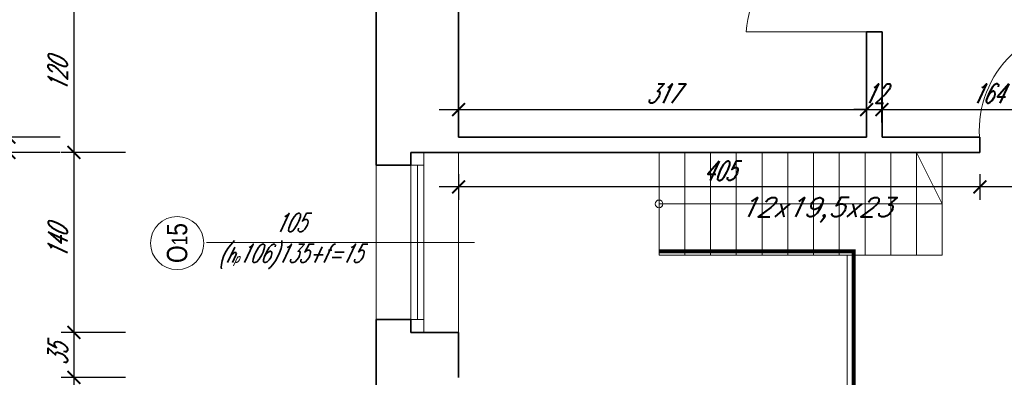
# Model space of a CAD drawing. Header units: millimetres. Extents: x 402 to 79005, y -7782 to 89952.
# Tile 252 of 256: x 26510 to 27275, y 37839 to 38118. Entities that reach past the tile are written whole.
import ezdxf

# ---------------------------------------------------------------- set-up
doc = ezdxf.new("R2010")
doc.units = ezdxf.units.MM
doc.header["$LTSCALE"] = 10
doc.layers.get('0').update_dxf_attribs({"lineweight": 0})
doc.layers.get('Defpoints').update_dxf_attribs({"color": 253})
for name, color, linetype, lineweight in [('01 parter - ściany', 253, 'Continuous', 35), ('03-01_okna', 253, 'Continuous', 15), ('03-02_schody', 253, 'Continuous', 5), ('03_drzwi', 253, 'Continuous', 15), ('04-1_widok', 253, 'Continuous', 5), ('05-01_wymiary', 253, 'Continuous', 5), ('05-03_opis', 253, 'Continuous', 5)]:
    doc.layers.add(name, color=color, linetype=linetype, lineweight=lineweight)
doc.styles.add('ariel', font='ARIAL.TTF', dxfattribs={"width": 0.8})
doc.styles.add('ariel_wym', font='simplex.shx', dxfattribs={"width": 0.65, "oblique": 25})
doc.dimstyles.new('ariel 50', dxfattribs={"dimtxt": 15, "dimasz": 10, "dimexe": 10, "dimexo": 0, "dimgap": 5, "dimtad": 1, "dimdec": 1, "dimrnd": 0.5, "dimtxsty": 'ariel_wym', "dimblk": 'ARCHTICK', "dimcen": 2.5, "dimdle": 15, "dimazin": 0, "dimtfac": 1, "dimtdec": 1, "dimtix": 1, "dimtmove": 0, "dimatfit": 3, "dimldrblk": 'DOT', "dimfxl": 0, "dimarcsym": 0})
doc.dimstyles.new('ariel 50 wnętrze', dxfattribs={"dimtxt": 15, "dimasz": 10, "dimexe": 10, "dimexo": 0, "dimgap": 5, "dimtad": 1, "dimdec": 1, "dimrnd": 0.5, "dimtxsty": 'ariel_wym', "dimblk": 'ARCHTICK', "dimcen": 2.5, "dimdle": 15, "dimazin": 0, "dimtfac": 1, "dimtdec": 1, "dimtix": 1, "dimtmove": 0, "dimatfit": 3, "dimldrblk": 'DOT', "dimfxl": 0, "dimarcsym": 0})

# ---------------------------------------------------------------- blocks, each defined once
blk = doc.blocks.new('_ArchTick')
at = {"color": 0, "linetype": 'ByBlock', "const_width": 0.15}
blk.add_lwpolyline([(-0.5, -0.5), (0.5, 0.5)], dxfattribs=at)
blk = doc.blocks.new('*D152')
at = {"layer": '05-01_wymiary', "color": 0, "lineweight": -2}
for p, q in [((26551.91, 38149.3), (26551.91, 37999.3)), ((26591.91, 38134.3), (26541.91, 38134.3)), ((26591.91, 38014.3), (26541.91, 38014.3))]:
    blk.add_line(p, q, dxfattribs=at)
at = {"layer": 'Defpoints', "color": 0}
for p in [(26850.83, 38134.3), (26551.91, 38014.3), (26850.83, 38014.3)]:
    blk.add_point(p, dxfattribs=at)
at = {"layer": '05-01_wymiary', "color": 0, "lineweight": -2, "xscale": 10, "yscale": 10, "zscale": 10}
for p, rotation in [((26551.91, 38134.3), 90), ((26551.91, 38014.3), 270)]:
    blk.add_blockref('_ArchTick', p, dxfattribs=dict(at, rotation=rotation))
at = {"layer": '05-01_wymiary', "color": 0, "insert": (26539.41, 38074.3), "char_height": 15, "attachment_point": 5, "rotation": 90, "style": 'ariel_wym'}
blk.add_mtext('120', dxfattribs=at)
blk = doc.blocks.new('_Dot')
at = {"color": 0, "linetype": 'ByBlock', "lineweight": -2}
blk.add_line((-0.5, 0), (-1, 0), dxfattribs=at)
at = {"color": 0, "linetype": 'ByBlock', "const_width": 0.5}
blk.add_lwpolyline([(-0.25, 0, 1), (0.25, 0, 1)], format="xyb", close=True, dxfattribs=at)
blk = doc.blocks.new('*D153')
at = {"layer": '05-01_wymiary', "color": 0, "lineweight": -2}
for p, q in [((26551.91, 38029.3), (26551.91, 37859.3)), ((26591.91, 38014.3), (26541.91, 38014.3)), ((26591.91, 37874.3), (26541.91, 37874.3))]:
    blk.add_line(p, q, dxfattribs=at)
at = {"layer": 'Defpoints', "color": 0}
for p in [(26850.83, 38014.3), (26551.91, 37874.3), (26850.83, 37874.3)]:
    blk.add_point(p, dxfattribs=at)
at = {"layer": '05-01_wymiary', "color": 0, "lineweight": -2, "xscale": 10, "yscale": 10, "zscale": 10}
for p, rotation in [((26551.91, 38014.3), 90), ((26551.91, 37874.3), 270)]:
    blk.add_blockref('_ArchTick', p, dxfattribs=dict(at, rotation=rotation))
at = {"layer": '05-01_wymiary', "color": 0, "insert": (26539.41, 37944.3), "char_height": 15, "attachment_point": 5, "rotation": 90, "style": 'ariel_wym'}
blk.add_mtext('140', dxfattribs=at)
blk = doc.blocks.new('*D154')
at = {"layer": '05-01_wymiary', "color": 0, "lineweight": -2}
for p, q in [((26551.91, 37889.3), (26551.91, 37824.3)), ((26591.91, 37874.3), (26541.91, 37874.3)), ((26591.91, 37839.3), (26541.91, 37839.3))]:
    blk.add_line(p, q, dxfattribs=at)
at = {"layer": 'Defpoints', "color": 0}
for p in [(26850.83, 37874.3), (26551.91, 37839.3), (26850.83, 37839.3)]:
    blk.add_point(p, dxfattribs=at)
at = {"layer": '05-01_wymiary', "color": 0, "lineweight": -2, "xscale": 10, "yscale": 10, "zscale": 10}
for p, rotation in [((26551.91, 37874.3), 90), ((26551.91, 37839.3), 270)]:
    blk.add_blockref('_ArchTick', p, dxfattribs=dict(at, rotation=rotation))
at = {"layer": '05-01_wymiary', "color": 0, "insert": (26539.41, 37856.8), "char_height": 15, "attachment_point": 5, "rotation": 90, "style": 'ariel_wym'}
blk.add_mtext('35', dxfattribs=at)
blk = doc.blocks.new('*D155')
at = {"layer": '05-01_wymiary', "color": 0, "lineweight": -2}
for p, q in [((26551.91, 37854.3), (26551.91, 37684.3)), ((26591.91, 37839.3), (26541.91, 37839.3)), ((26591.91, 37699.3), (26541.91, 37699.3))]:
    blk.add_line(p, q, dxfattribs=at)
at = {"layer": 'Defpoints', "color": 0}
for p in [(26850.83, 37839.3), (26551.91, 37699.3), (26850.83, 37699.3)]:
    blk.add_point(p, dxfattribs=at)
at = {"layer": '05-01_wymiary', "color": 0, "lineweight": -2, "xscale": 10, "yscale": 10, "zscale": 10}
for p, rotation in [((26551.91, 37839.3), 90), ((26551.91, 37699.3), 270)]:
    blk.add_blockref('_ArchTick', p, dxfattribs=dict(at, rotation=rotation))
at = {"layer": '05-01_wymiary', "color": 0, "insert": (26539.41, 37769.3), "char_height": 15, "attachment_point": 5, "rotation": 90, "style": 'ariel_wym'}
blk.add_mtext('140', dxfattribs=at)
blk = doc.blocks.new('*D158')
at = {"layer": '05-01_wymiary', "color": 0, "lineweight": -2}
for p, q in [((26501.37, 38295.21), (26501.37, 38011.3)), ((26541.37, 38280.21), (26491.37, 38280.21)), ((26541.37, 38026.3), (26491.37, 38026.3))]:
    blk.add_line(p, q, dxfattribs=at)
at = {"layer": 'Defpoints', "color": 0}
for p in [(26850.83, 38280.21), (26501.37, 38026.3), (26850.83, 38026.3)]:
    blk.add_point(p, dxfattribs=at)
at = {"layer": '05-01_wymiary', "color": 0, "lineweight": -2, "xscale": 10, "yscale": 10, "zscale": 10}
for p, rotation in [((26501.37, 38280.21), 90), ((26501.37, 38026.3), 270)]:
    blk.add_blockref('_ArchTick', p, dxfattribs=dict(at, rotation=rotation))
at = {"layer": '05-01_wymiary', "color": 0, "insert": (26488.87, 38153.25), "char_height": 15, "attachment_point": 5, "rotation": 90, "style": 'ariel_wym'}
blk.add_mtext('254', dxfattribs=at)
blk = doc.blocks.new('*D159')
at = {"layer": '05-01_wymiary', "color": 0, "lineweight": -2}
for p, q in [((26501.37, 38026.3), (26501.37, 38036.3)), ((26541.37, 38026.3), (26491.37, 38026.3)), ((26501.37, 38026.3), (26501.37, 38014.3)), ((26541.37, 38014.3), (26491.37, 38014.3)), ((26501.37, 38014.3), (26501.37, 38004.3))]:
    blk.add_line(p, q, dxfattribs=at)
at = {"layer": 'Defpoints', "color": 0}
for p in [(26850.83, 38026.3), (26501.37, 38014.3), (26850.83, 38014.3)]:
    blk.add_point(p, dxfattribs=at)
at = {"layer": '05-01_wymiary', "color": 0, "lineweight": -2, "xscale": 10, "yscale": 10, "zscale": 10}
for p, rotation in [((26501.37, 38026.3), 270), ((26501.37, 38014.3), 90)]:
    blk.add_blockref('_ArchTick', p, dxfattribs=dict(at, rotation=rotation))
at = {"layer": '05-01_wymiary', "color": 0, "insert": (26488.87, 38020.3), "char_height": 15, "attachment_point": 5, "rotation": 90, "style": 'ariel_wym'}
blk.add_mtext('12', dxfattribs=at)
blk = doc.blocks.new('*D300')
at = {"layer": '05-01_wymiary', "color": 0, "lineweight": -2}
for p, q in [((26850.83, 38037.61), (26850.83, 38057.61)), ((27167.83, 38037.61), (27167.83, 38057.61)), ((26835.83, 38047.61), (27182.83, 38047.61))]:
    blk.add_line(p, q, dxfattribs=at)
at = {"layer": 'Defpoints', "color": 0}
for p in [(27167.83, 38047.61), (26850.83, 38026.3), (27167.83, 38026.3)]:
    blk.add_point(p, dxfattribs=at)
at = {"layer": '05-01_wymiary', "color": 0, "lineweight": -2, "xscale": 10, "yscale": 10, "zscale": 10, "rotation": 180}
blk.add_blockref('_ArchTick', (26850.83, 38047.61), dxfattribs=at)
at = {"layer": '05-01_wymiary', "color": 0, "lineweight": -2, "xscale": 10, "yscale": 10, "zscale": 10}
blk.add_blockref('_ArchTick', (27167.83, 38047.61), dxfattribs=at)
at = {"layer": '05-01_wymiary', "color": 0, "insert": (27009.33, 38060.11), "char_height": 15, "attachment_point": 5, "style": 'ariel_wym'}
blk.add_mtext('317', dxfattribs=at)
blk = doc.blocks.new('*D301')
at = {"layer": '05-01_wymiary', "color": 0, "lineweight": -2}
for p, q in [((27167.83, 38037.61), (27167.83, 38057.61)), ((27179.83, 38037.61), (27179.83, 38057.61)), ((27167.83, 38047.61), (27157.83, 38047.61)), ((27167.83, 38047.61), (27179.83, 38047.61)), ((27179.83, 38047.61), (27189.83, 38047.61))]:
    blk.add_line(p, q, dxfattribs=at)
at = {"layer": 'Defpoints', "color": 0}
for p in [(27179.83, 38047.61), (27167.83, 38026.3), (27179.83, 38026.3)]:
    blk.add_point(p, dxfattribs=at)
at = {"layer": '05-01_wymiary', "color": 0, "lineweight": -2, "xscale": 10, "yscale": 10, "zscale": 10}
blk.add_blockref('_ArchTick', (27167.83, 38047.61), dxfattribs=at)
at = {"layer": '05-01_wymiary', "color": 0, "lineweight": -2, "xscale": 10, "yscale": 10, "zscale": 10, "rotation": 180}
blk.add_blockref('_ArchTick', (27179.83, 38047.61), dxfattribs=at)
at = {"layer": '05-01_wymiary', "color": 0, "insert": (27173.83, 38060.11), "char_height": 15, "attachment_point": 5, "style": 'ariel_wym'}
blk.add_mtext('12', dxfattribs=at)
blk = doc.blocks.new('*D302')
at = {"layer": '05-01_wymiary', "color": 0, "lineweight": -2}
for p, q in [((27179.83, 38037.61), (27179.83, 38057.61)), ((27343.9, 38037.61), (27343.9, 38057.61)), ((27164.83, 38047.61), (27358.9, 38047.61))]:
    blk.add_line(p, q, dxfattribs=at)
at = {"layer": 'Defpoints', "color": 0}
for p in [(27343.9, 38047.61), (27179.83, 38026.3), (27343.9, 38028.1)]:
    blk.add_point(p, dxfattribs=at)
at = {"layer": '05-01_wymiary', "color": 0, "lineweight": -2, "xscale": 10, "yscale": 10, "zscale": 10, "rotation": 180}
blk.add_blockref('_ArchTick', (27179.83, 38047.61), dxfattribs=at)
at = {"layer": '05-01_wymiary', "color": 0, "lineweight": -2, "xscale": 10, "yscale": 10, "zscale": 10}
blk.add_blockref('_ArchTick', (27343.9, 38047.61), dxfattribs=at)
at = {"layer": '05-01_wymiary', "color": 0, "insert": (27261.87, 38060.11), "char_height": 15, "attachment_point": 5, "style": 'ariel_wym'}
blk.add_mtext('164', dxfattribs=at)
blk = doc.blocks.new('*D306')
at = {"layer": '05-01_wymiary', "color": 0, "lineweight": -2}
for p, q in [((27255.9, 37997.49), (27255.9, 37977.49)), ((27343.9, 37997.49), (27343.9, 37977.49)), ((27358.9, 37987.49), (27240.9, 37987.49))]:
    blk.add_line(p, q, dxfattribs=at)
at = {"layer": 'Defpoints', "color": 0}
for p in [(27255.9, 38014.3), (27343.9, 38014.3), (27255.9, 37987.49)]:
    blk.add_point(p, dxfattribs=at)
at = {"layer": '05-01_wymiary', "color": 0, "lineweight": -2, "xscale": 10, "yscale": 10, "zscale": 10, "rotation": 180}
blk.add_blockref('_ArchTick', (27255.9, 37987.49), dxfattribs=at)
at = {"layer": '05-01_wymiary', "color": 0, "lineweight": -2, "xscale": 10, "yscale": 10, "zscale": 10}
blk.add_blockref('_ArchTick', (27343.9, 37987.49), dxfattribs=at)
at = {"layer": '05-01_wymiary', "color": 0, "insert": (27299.9, 37999.99), "char_height": 15, "attachment_point": 5, "style": 'ariel_wym'}
blk.add_mtext('88', dxfattribs=at)
blk = doc.blocks.new('*D307')
at = {"layer": '05-01_wymiary', "color": 0, "lineweight": -2}
for p, q in [((26850.83, 37997.49), (26850.83, 37977.49)), ((27255.9, 37997.49), (27255.9, 37977.49)), ((27270.9, 37987.49), (26835.83, 37987.49))]:
    blk.add_line(p, q, dxfattribs=at)
at = {"layer": 'Defpoints', "color": 0}
for p in [(26850.83, 38014.3), (27255.9, 38014.3), (26850.83, 37987.49)]:
    blk.add_point(p, dxfattribs=at)
at = {"layer": '05-01_wymiary', "color": 0, "lineweight": -2, "xscale": 10, "yscale": 10, "zscale": 10, "rotation": 180}
blk.add_blockref('_ArchTick', (26850.83, 37987.49), dxfattribs=at)
at = {"layer": '05-01_wymiary', "color": 0, "lineweight": -2, "xscale": 10, "yscale": 10, "zscale": 10}
blk.add_blockref('_ArchTick', (27255.9, 37987.49), dxfattribs=at)
at = {"layer": '05-01_wymiary', "color": 0, "insert": (27053.37, 37999.99), "char_height": 15, "attachment_point": 5, "style": 'ariel_wym'}
blk.add_mtext('405', dxfattribs=at)

msp = doc.modelspace()

# ---------------------------------------------------------------- linework, layer by layer
at = {"layer": '01 parter - ściany'}
for p, q in [((26786.835, 38144.297), (26786.835, 38004.297)), ((26850.835, 38134.297), (26850.835, 38026.297)), ((27167.835, 38026.297), (27167.835, 38108.253)), ((27179.835, 38108.253), (27167.835, 38108.253)), ((27179.835, 38026.297), (27179.835, 38108.253)), ((26850.835, 38026.297), (27167.835, 38026.297)), ((27179.835, 38026.297), (27255.903, 38026.297)), ((27255.903, 38026.297), (27255.903, 38014.297)), ((26813.834, 38014.297), (26850.835, 38014.297)), ((26813.834, 38004.297), (26813.834, 38014.297)), ((26850.835, 38014.297), (27255.903, 38014.297)), ((26786.835, 38004.297), (26813.834, 38004.297)), ((26786.835, 37884.297), (26786.835, 37829.297)), ((26786.835, 37884.297), (26813.834, 37884.297)), ((26813.834, 37874.297), (26813.834, 37884.297)), ((26850.835, 37874.297), (26813.834, 37874.297)), ((26850.835, 37874.297), (26850.835, 37839.297))]:
    msp.add_line(p, q, dxfattribs=at)
at = {"layer": '03-01_okna', "linetype": 'Continuous', "lineweight": 0}
for p, q in [((26823.834, 37874.297), (26823.834, 38014.297)), ((26823.834, 38014.297), (26823.834, 38004.297)), ((26786.835, 37884.297), (26786.835, 38004.297)), ((26813.834, 37884.297), (26813.834, 38004.297)), ((26823.834, 38004.297), (26813.834, 38004.297)), ((26818.834, 37884.297), (26818.834, 38004.297)), ((26823.834, 37884.297), (26813.834, 37884.297)), ((26823.834, 37874.297), (26823.834, 37884.297))]:
    msp.add_line(p, q, dxfattribs=at)
at = {"layer": '03-02_schody'}
for p, q in [((27006.626, 38014.297), (27006.626, 37934.297)), ((27026.626, 38014.297), (27026.626, 37934.297)), ((27046.626, 38014.297), (27046.626, 37934.297)), ((27066.626, 38014.297), (27066.626, 37934.297)), ((27086.626, 38014.297), (27086.626, 37934.297)), ((27106.626, 38014.297), (27106.626, 37934.297)), ((27106.626, 38014.297), (27106.626, 37934.297)), ((27126.626, 38014.297), (27126.626, 37934.297)), ((27146.626, 38014.297), (27146.626, 37934.297)), ((27166.626, 38014.297), (27166.626, 37934.297)), ((27186.626, 38014.297), (27186.626, 37934.297)), ((27206.626, 38014.297), (27206.626, 37934.297)), ((27226.626, 37974.297), (27206.626, 38014.297)), ((27226.626, 38014.297), (27226.626, 37934.297)), ((27006.626, 37974.297), (27226.626, 37974.297)), ((27006.626, 37934.297), (27226.626, 37934.297))]:
    msp.add_line(p, q, dxfattribs=at)
msp.add_circle((27006.626, 37974.297), 3, dxfattribs=at)
at = {"layer": '03_drzwi'}
msp.add_line((27074.33, 38108.253), (27173.715, 38108.253), dxfattribs=at)
for centre, radius, start, end in [((27171.827, 38100.466), 97.808, 88.824145, 175.433379), ((27337.473, 38194.439), 87.077, 179.538789, 278.206869), ((27338.074, 38031.095), 82.692, 87.76729, 186.435369)]:
    msp.add_arc(centre, radius, start, end, dxfattribs=at)
at = {"layer": '04-1_widok'}
for p, q in [((26850.835, 37874.297), (26850.835, 38014.297)), ((27152.835, 37934.297), (27152.835, 37282.285))]:
    msp.add_line(p, q, dxfattribs=at)
at = {"layer": '04-1_widok', "const_width": 3}
msp.add_lwpolyline([(27006.626, 37937.297), (27157.835, 37937.297), (27157.835, 37287.285), (27437.835, 37287.285)], dxfattribs=at)
at = {"layer": '05-03_opis', "lineweight": 0}
msp.add_line((26863.272, 37944.297), (26654.872, 37944.297), dxfattribs=at)
msp.add_circle((26632.183, 37943.797), 20.689, dxfattribs=at)

# ---------------------------------------------------------------- texts
at = {"layer": '05-03_opis', "lineweight": 0, "attachment_point": 5, "style": 'ariel_wym'}
for s, insert, char_height, width in [('{\\W1;12x19,5x23}', (27128.093, 37969.497), 15, 55), ('105\\P({\\H0.8333x;h\\H0.6x;p}106)135+f=15', (26720.024, 37945.376), 14.4, 62.66128)]:
    msp.add_mtext(s, dxfattribs=dict(at, insert=insert, char_height=char_height, width=width))
at = {"layer": '05-03_opis', "lineweight": 0, "insert": (26632.183, 37943.797), "char_height": 15.84, "width": 75.19353, "attachment_point": 5, "rotation": 90, "style": 'ariel'}
msp.add_mtext('O{\\H0.7576x;1}5', dxfattribs=at)

# ---------------------------------------------------------------- dimensions: what is measured, and where the dimension line sits
at = {"layer": '05-01_wymiary'}
for base, p1, p2, picture, middle in [((26501.365, 38026.297), (26850.835, 38280.21), (26850.835, 38026.297), '*D158', (26488.865, 38153.253)), ((26551.909, 38014.297), (26850.835, 38134.297), (26850.835, 38014.297), '*D152', (26539.409, 38074.297)), ((26501.365, 38014.297), (26850.835, 38026.297), (26850.835, 38014.297), '*D159', (26488.865, 38020.297)), ((26551.909, 37874.297), (26850.835, 38014.297), (26850.835, 37874.297), '*D153', (26539.409, 37944.297)), ((26551.909, 37839.297), (26850.835, 37874.297), (26850.835, 37839.297), '*D154', (26539.409, 37856.797)), ((26551.909, 37699.297), (26850.835, 37839.297), (26850.835, 37699.297), '*D155', (26539.409, 37769.297))]:
    dim = msp.add_linear_dim(base=base, p1=p1, p2=p2, angle=90, dimstyle='ariel 50', override={"dimtmove": 1}, dxfattribs=at)
    dim.commit()
    dim.dimension.update_dxf_attribs({"geometry": picture, "text_midpoint": middle})
dim = msp.add_linear_dim(base=(27167.835, 38047.611), p1=(26850.835, 38026.297), p2=(27167.835, 38026.297), dimstyle='ariel 50 wnętrze', dxfattribs=at)
dim.commit()
dim.dimension.update_dxf_attribs({"geometry": '*D300', "text_midpoint": (27009.335, 38060.111)})
for base, p1, p2, picture, middle in [((27179.835, 38047.611), (27167.835, 38026.297), (27179.835, 38026.297), '*D301', (27173.835, 38060.111)), ((27343.903, 38047.611), (27179.835, 38026.297), (27343.903, 38028.095), '*D302', (27261.869, 38060.111)), ((26850.835, 37987.494), (27255.903, 38014.297), (26850.835, 38014.297), '*D307', (27053.369, 37999.994)), ((27255.903, 37987.494), (27343.903, 38014.297), (27255.903, 38014.297), '*D306', (27299.903, 37999.994))]:
    dim = msp.add_linear_dim(base=base, p1=p1, p2=p2, dimstyle='ariel 50 wnętrze', override={"dimtmove": 1}, dxfattribs=at)
    dim.commit()
    dim.dimension.update_dxf_attribs({"geometry": picture, "text_midpoint": middle})

doc.saveas('drawing.dxf')
